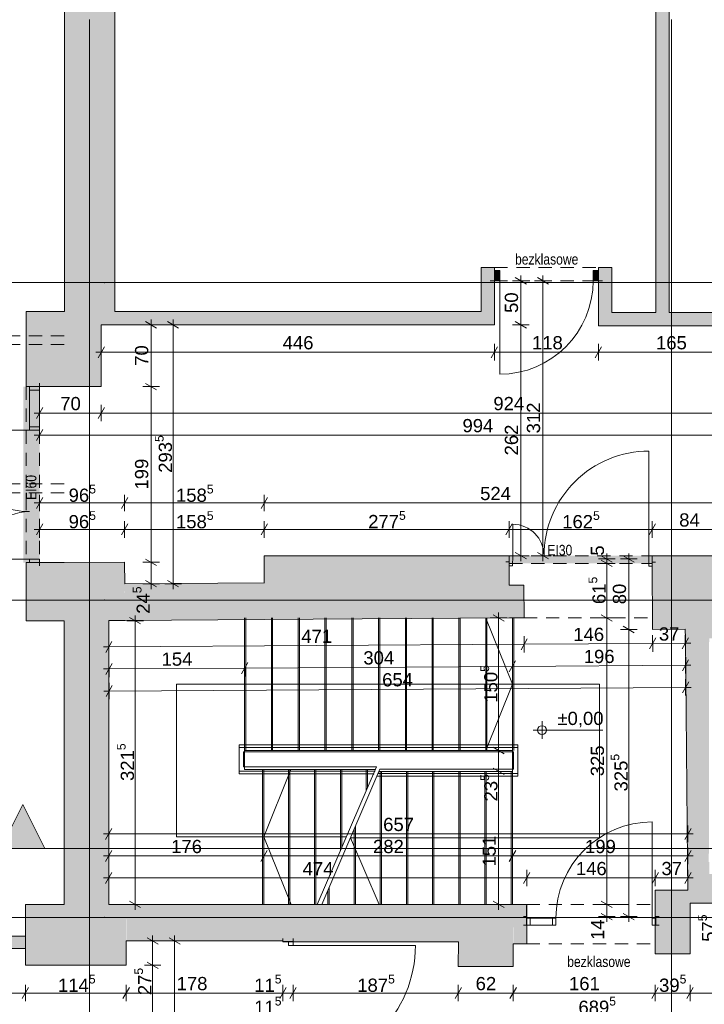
# Paper-space layout 'A-03 INWENTARYZACJA - PIĘTRO 0' of a CAD drawing. Header units: millimetres. Extents: x 0 to 594, y 0 to 297.
# Tile 3 of 11: x 59 to 137, y 100 to 211. Entities that reach past the tile are written whole.
import ezdxf
from ezdxf.xclip import XClip

# ---------------------------------------------------------------- set-up
doc = ezdxf.new("R2010")
doc.units = ezdxf.units.MM
doc.header["$MEASUREMENT"] = 0
doc.header["$XCLIPFRAME"] = 0
for name, pattern in [('ACAD_ISO03W100', [300, 120, -180]), ('DASHDOTX2', [1000, 500, -250, 0, -250]), ('GESTRICHELT2', [93.75, 62.5, -31.25]), ('Przer. długie kreski', [2.5, 1.5, -1])]:
    doc.linetypes.add(name, pattern=pattern)
for name, color, linetype in [('A_linie przekroju', 7, 'Continuous'), ('A_podrys', 7, 'Continuous'), ('A_ppoż', 7, 'Continuous'), ('A_ściany', 7, 'Continuous'), ('Drzwi Archicad', 7, 'Continuous')]:
    doc.layers.add(name, color=color, linetype=linetype)
for name, color, linetype, lineweight in [('A_linie przekroju_Nr_pióra__1', 7, 'Continuous', 20), ('A_wymiary_Nr_pióra__1', 7, 'Continuous', 20), ('A_wymiary_Nr_pióra__2', 8, 'Continuous', 13), ('A_ściany_Nr_pióra__1', 7, 'Continuous', 20), ('Drzwi Archicad_Nr_pióra__1', 7, 'Continuous', 20)]:
    doc.layers.add(name, color=color, linetype=linetype, lineweight=lineweight)
for name, color, linetype, lineweight, true_color in [('A_osie_Nr_pióra__16', 7, 'Continuous', 5, 0x0f0f0f), ('A_pochwyt_Nr_pióra__161', 7, 'Continuous', 5, 0x949494), ('A_ppoż_Nr_pióra__8', 7, 'Continuous', 13, 0x4c4c4c), ('A_schody_Nr_pióra__10', 7, 'Continuous', 13, 0x4b4b4b), ('A_schody_Nr_pióra__4', 7, 'Continuous', 18, 0x4b4b4b), ('A_ściany_Nr_pióra__10', 7, 'Continuous', 13, 0x4b4b4b)]:
    doc.layers.add(name, color=color, linetype=linetype, lineweight=lineweight, true_color=true_color)
doc.styles.add('STYL_AUTOMATYCZNY_1', font='arial.ttf')
doc.styles.add('STYL_AUTOMATYCZNY_2', font='ARIALN.TTF')
doc.styles.add('STYL_AUTOMATYCZNY_4', font='arial.ttf')

# ---------------------------------------------------------------- blocks, each defined once
blk = doc.blocks.new('Rysunek_2_2', base_point=(-1576.43, -299.44))
at = {"layer": 'A_linie przekroju', "linetype": 'Continuous', "lineweight": 0, "true_color": 0x000000}
blk.add_hatch(color=18, dxfattribs=at).paths.add_polyline_path([(56.8, 117.47), (61.8, 117.47), (59.3, 122.47)])
at = {"layer": 'A_ppoż', "linetype": 'Continuous', "lineweight": 0, "true_color": 0x121212}
for points in [[(59.38, 149.89), (61.2, 149.89), (61.2, 169.85), (59.38, 169.85)], [(114.47, 150.67), (114.47, 149.79), (130.71, 149.79), (130.71, 150.67)]]:
    blk.add_hatch(color=250, dxfattribs=at).paths.add_polyline_path(points)
at = {"layer": 'A_ściany', "linetype": 'Continuous', "lineweight": 0, "true_color": 0x000000}
for points in [[(64.04, 238.59), (64.04, 178.35), (69.75, 178.35), (69.75, 234.54)], [(132.61, 178.25), (132.61, 226.17), (131.11, 226.17), (131.11, 178.25)], [(111.3, 183.35), (112.8, 181.85), (112.8, 183.35)], [(111.3, 183.35), (111.3, 178.35), (112.8, 176.85), (112.8, 181.85)], [(126.1, 178.25), (126.1, 183.35), (124.6, 181.85), (124.6, 176.75)], [(124.6, 181.85), (126.1, 183.35), (124.6, 183.35)], [(111.3, 178.35), (59.7, 178.35), (68.2, 176.85), (112.8, 176.85)], [(59.7, 178.35), (59.7, 169.85), (68.2, 169.85), (68.2, 176.85)], [(139.6, 178.25), (126.1, 178.25), (124.6, 176.75), (141.1, 176.75)], [(59.7, 143.29), (64, 143.29), (63.98, 149.89), (61.2, 149.89)], [(59.7, 143.29), (61.2, 149.89), (59.7, 149.89)], [(64, 143.29), (70.9, 143.33), (70.85, 149.93), (63.98, 149.89)], [(86.7, 143.43), (114.51, 143.61), (114.46, 150.67), (86.7, 150.65), (86.7, 147.55)], [(114.46, 150.67), (114.46, 149.97), (114.47, 150.67)], [(130.7, 149.95), (130.71, 150.65)], [(139.1, 150.65), (130.71, 150.65), (130.75, 142.29), (134.45, 142.32), (134.46, 141.3), (137.13, 141.3), (139.93, 141.3), (139.93, 144.35), (139.1, 144.35)], [(70.9, 143.33), (86.7, 143.43), (86.7, 147.58), (70.87, 147.48)], [(114.51, 143.61), (116.16, 143.62), (116.13, 147.32), (114.48, 147.31)], [(64, 143.29), (64, 111.13), (69.05, 104.23), (69.05, 143.32)], [(134.46, 141.3), (134.72, 115.92), (137.12, 115.92), (137.16, 141.3)], [(134.99, 105.53), (134.99, 111.27), (140.42, 111.27), (140.42, 114.57), (137.16, 114.57), (137.16, 115.92), (134.72, 115.92), (134.75, 112.75), (131.05, 112.75), (131.03, 105.53)], [(64, 111.13), (59.59, 111.13), (59.59, 104.23), (69.05, 104.23)], [(71.03, 111.13), (69.05, 111.13), (69.05, 104.23), (71.02, 104.23)], [(89.96, 111.13), (71.03, 111.13), (71.03, 106.98), (89.96, 106.98)], [(108.71, 111.12), (89.96, 111.13), (89.96, 106.88), (108.71, 106.87)], [(114.93, 111.12), (108.71, 111.12), (108.7, 104.07), (114.92, 104.07)], [(116.46, 111.12), (114.93, 111.12), (114.93, 106.67), (116.46, 106.67)], [(59.59, 107.54), (47.27, 107.54), (47.27, 106.14), (59.59, 106.14)], [(88.81, 106.98), (88.81, 106.88), (89.96, 106.88), (89.96, 106.98)]]:
    blk.add_hatch(color=18, dxfattribs=at).paths.add_polyline_path(points)
at = {"layer": 'Drzwi Archicad', "linetype": 'Continuous', "lineweight": 0, "true_color": 0xfdfdfd}
for points in [[(112.8, 181.85), (113.4, 181.85), (113.4, 183), (112.8, 183)], [(124.6, 183), (124, 183), (124, 181.85), (124.6, 181.85)]]:
    blk.add_hatch(color=7, dxfattribs=at).paths.add_polyline_path(points)
at = {"layer": 'A_linie przekroju_Nr_pióra__1', "color": 7, "linetype": 'ACAD_ISO03W100', "lineweight": 20}
blk.add_line((61.8, 117.47), (292.77, 117.47), dxfattribs=at)
at = {"layer": 'A_linie przekroju_Nr_pióra__1', "color": 7, "linetype": 'Continuous', "lineweight": 20, "flags": 128}
blk.add_lwpolyline([(56.8, 117.47), (61.8, 117.47), (59.3, 122.47)], close=True, dxfattribs=at)
at = {"layer": 'A_osie_Nr_pióra__16', "color": 250, "linetype": 'DASHDOTX2', "lineweight": 5, "true_color": 0x0f0f0f}
for p, q in [((66.87, 211.46), (66.87, 47.23)), ((132.87, 211.46), (132.87, 47.23)), ((68.57, 181.64), (48.32, 181.64)), ((292.77, 181.64), (68.57, 181.64)), ((68.57, 181.64), (68.57, 181.64)), ((68.57, 145.64), (48.32, 145.64)), ((292.77, 145.64), (68.57, 145.64)), ((68.57, 145.64), (68.57, 145.64)), ((68.57, 109.64), (48.32, 109.64)), ((292.77, 109.64), (68.57, 109.64)), ((68.57, 109.64), (68.57, 109.64))]:
    blk.add_line(p, q, dxfattribs=at)
for p in [(68.57, 181.64), (68.57, 145.64), (68.57, 109.64)]:
    blk.add_point(p, dxfattribs=at)
at = {"layer": 'A_pochwyt_Nr_pióra__161', "color": 252, "linetype": 'Continuous', "lineweight": 5, "true_color": 0x949494}
for p, q in [((83.85, 129.23), (115.45, 129.23)), ((83.85, 129.23), (83.85, 125.92)), ((83.85, 128.93), (115.45, 128.93)), ((84.35, 128.43), (84.35, 126.72)), ((84.35, 128.43), (114.95, 128.43)), ((114.95, 126.45), (114.95, 128.43)), ((115.45, 125.65), (115.45, 129.23)), ((83.85, 126.22), (99.22, 126.22)), ((84.35, 126.72), (99.43, 126.72)), ((99.82, 126.45), (114.95, 126.45)), ((83.85, 125.92), (99.09, 125.92)), ((99.47, 125.65), (115.45, 125.65)), ((99.6, 125.95), (115.45, 125.95))]:
    blk.add_line(p, q, dxfattribs=at)
for p in [(99.22, 126.22), (99.09, 125.92)]:
    blk.add_point(p, dxfattribs=at)
at = {"layer": 'A_schody_Nr_pióra__10', "color": 251, "linetype": 'GESTRICHELT2', "lineweight": 13, "true_color": 0x4b4b4b}
for p, q in [((84.6, 143.61), (84.6, 128.58)), ((87.64, 143.61), (87.64, 128.58)), ((90.68, 143.61), (90.68, 128.58)), ((93.72, 143.61), (93.72, 128.58)), ((96.76, 143.61), (96.76, 128.58)), ((99.8, 143.61), (99.8, 128.58)), ((102.84, 143.61), (102.84, 128.58)), ((105.87, 143.61), (105.87, 128.58)), ((108.91, 143.61), (108.91, 128.58)), ((111.95, 143.61), (111.95, 128.58)), ((114.99, 143.61), (114.99, 128.58)), ((86.5, 111.12), (86.5, 126.42)), ((89.44, 111.12), (89.44, 126.42)), ((92.39, 111.12), (92.39, 126.42)), ((95.33, 117.2), (95.33, 126.42)), ((98.27, 124.03), (98.27, 126.42)), ((99.85, 111.12), (99.85, 126.2)), ((102.82, 111.12), (102.82, 126.2)), ((105.79, 111.12), (105.79, 126.2)), ((108.76, 111.12), (108.76, 126.2)), ((111.73, 111.12), (111.73, 126.2)), ((114.7, 111.12), (114.7, 126.2)), ((96.88, 111.12), (96.88, 119.63)), ((93.91, 111.12), (93.91, 112.73))]:
    blk.add_line(p, q, dxfattribs=at)
at = {"layer": 'A_schody_Nr_pióra__4', "color": 251, "linetype": 'Continuous', "lineweight": 18, "true_color": 0x4b4b4b}
for p, q in [((84.46, 143.61), (84.46, 126.42)), ((87.5, 143.61), (87.5, 128.58)), ((90.54, 143.61), (90.54, 128.58)), ((93.58, 143.61), (93.58, 128.58)), ((96.62, 143.61), (96.62, 128.58)), ((99.66, 143.61), (99.66, 128.58)), ((102.7, 143.61), (102.7, 128.58)), ((105.73, 143.61), (105.73, 128.58)), ((108.77, 143.61), (108.77, 128.58)), ((111.81, 143.61), (111.81, 128.58)), ((114.85, 136.09), (111.81, 143.59)), ((114.85, 143.61), (114.85, 126.2)), ((124.72, 136.09), (76.75, 136.09)), ((76.75, 118.77), (76.75, 136.09)), ((114.85, 136.09), (111.84, 128.58)), ((124.72, 118.66), (124.72, 136.09)), ((84.46, 128.58), (114.85, 128.58)), ((99.3, 126.42), (84.46, 126.42)), ((86.65, 111.12), (86.65, 126.42)), ((86.65, 118.77), (89.71, 126.42)), ((89.59, 126.42), (89.59, 111.12)), ((92.54, 126.42), (92.54, 111.12)), ((99.43, 126.72), (92.71, 111.12)), ((99.82, 126.45), (93.21, 111.12)), ((95.48, 126.42), (95.48, 117.55)), ((98.42, 126.42), (98.42, 124.38)), ((114.85, 126.2), (99.71, 126.2)), ((100, 126.2), (100, 111.12)), ((102.97, 126.2), (102.97, 111.12)), ((105.94, 126.2), (105.94, 111.12)), ((108.91, 126.2), (108.91, 111.12)), ((111.88, 126.2), (111.88, 111.12)), ((114.85, 126.2), (114.85, 111.12)), ((97.03, 119.98), (97.03, 111.12)), ((96.01, 118.77), (76.75, 118.77)), ((86.65, 118.77), (89.75, 111.12)), ((124.72, 118.66), (96.46, 118.66)), ((99.71, 111.12), (96.46, 118.66)), ((94.06, 113.08), (94.06, 111.12))]:
    blk.add_line(p, q, dxfattribs=at)
at = {"layer": 'A_wymiary_Nr_pióra__1', "color": 7, "linetype": 'Continuous', "lineweight": 20}
for p, q in [((116.42, 181.48), (115.17, 182.21)), ((118.92, 181.48), (117.67, 182.21)), ((74.48, 176.48), (73.23, 177.21)), ((76.98, 176.48), (75.73, 177.21)), ((115.17, 177.21), (116.42, 176.48)), ((68.56, 174.37), (67.84, 173.12)), ((113.16, 174.37), (112.44, 173.12)), ((124.96, 174.37), (124.24, 173.12)), ((73.23, 170.21), (74.48, 169.48)), ((61.56, 167.47), (60.84, 166.22)), ((68.56, 167.47), (67.84, 166.22)), ((61.56, 164.97), (60.84, 163.72)), ((61.56, 157.27), (60.84, 156.02)), ((71.22, 157.27), (70.49, 156.02)), ((87.06, 157.27), (86.34, 156.02)), ((61.56, 154.27), (60.84, 153.02)), ((71.22, 154.27), (70.49, 153.02)), ((87.06, 154.27), (86.34, 153.02)), ((114.82, 154.27), (114.1, 153.02)), ((131.07, 154.27), (130.34, 153.02)), ((115.17, 151.02), (116.42, 150.3)), ((117.67, 151.02), (118.92, 150.3)), ((73.23, 150.29), (74.48, 149.57)), ((124.92, 150.67), (126.17, 149.95)), ((126.17, 149.43), (124.92, 150.15)), ((128.67, 149.95), (127.42, 150.67)), ((73.23, 147.84), (74.48, 147.12)), ((75.73, 147.84), (76.98, 147.12)), ((72.67, 142.93), (71.42, 143.65)), ((113.89, 143.26), (112.64, 143.98)), ((124.92, 143.98), (126.17, 143.26)), ((127.42, 142.66), (128.67, 141.93)), ((69.42, 140.95), (68.71, 139.69)), ((116.53, 141.25), (115.82, 139.99)), ((131.12, 141.34), (130.4, 140.09)), ((134.1, 140.11), (134.81, 141.37)), ((84.82, 138.55), (84.1, 137.29)), ((115.2, 138.74), (114.49, 137.49)), ((134.12, 137.61), (134.83, 138.87)), ((69.44, 138.45), (68.72, 137.19)), ((134.13, 135.11), (134.85, 136.37)), ((69.45, 135.95), (68.74, 134.69)), ((112.64, 128.94), (113.89, 128.21)), ((112.64, 126.56), (113.89, 125.84)), ((69.41, 119.75), (68.69, 118.5)), ((134.39, 118.5), (135.11, 119.75)), ((69.41, 117.25), (68.69, 116)), ((87.01, 117.25), (86.29, 116)), ((115.21, 117.25), (114.49, 116)), ((134.39, 116), (135.11, 117.25)), ((69.41, 114.75), (68.69, 113.5)), ((116.82, 114.75), (116.1, 113.5)), ((131.41, 114.75), (130.69, 113.5)), ((134.39, 113.5), (135.11, 114.75)), ((71.42, 111.49), (72.67, 110.77)), ((112.64, 111.48), (113.89, 110.76)), ((124.92, 111.48), (126.17, 110.76)), ((124.92, 110.11), (126.17, 109.38)), ((127.42, 110.11), (128.67, 109.38)), ((74.65, 106.62), (73.4, 107.34)), ((77.15, 106.62), (75.9, 107.34)), ((73.4, 104.59), (74.65, 103.87)), ((59.95, 101.7), (59.22, 100.45)), ((71.39, 101.7), (70.66, 100.45)), ((89.17, 101.7), (88.45, 100.45)), ((90.32, 101.7), (89.6, 100.45)), ((109.07, 101.7), (108.34, 100.45)), ((115.29, 101.7), (114.56, 100.45)), ((131.39, 101.7), (130.67, 100.45)), ((135.35, 101.7), (134.63, 100.45))]:
    blk.add_line(p, q, dxfattribs=at)
at = {"layer": 'A_wymiary_Nr_pióra__2', "color": 8, "linetype": 'Continuous', "lineweight": 13}
for p, q in [((115.8, 181.85), (115.8, 182.46)), ((118.3, 181.85), (118.3, 182.46)), ((116.73, 181.85), (114.86, 181.85)), ((115.8, 176.85), (115.8, 181.85)), ((119.23, 181.85), (117.36, 181.85)), ((118.3, 150.66), (118.3, 181.85)), ((74.79, 176.85), (72.92, 176.85)), ((73.85, 176.85), (73.85, 177.46)), ((73.85, 169.85), (73.85, 176.85)), ((77.29, 176.85), (75.42, 176.85)), ((76.35, 176.85), (76.35, 177.46)), ((76.35, 147.48), (76.35, 176.85)), ((116.73, 176.85), (114.86, 176.85)), ((115.8, 150.66), (115.8, 176.85)), ((68.2, 172.81), (68.2, 174.68)), ((112.8, 172.81), (112.8, 174.68)), ((124.6, 172.81), (124.6, 174.68)), ((67.59, 173.75), (68.2, 173.75)), ((68.2, 173.75), (112.8, 173.75)), ((112.8, 173.75), (124.6, 173.75)), ((124.6, 173.75), (141.1, 173.75)), ((74.79, 169.85), (72.92, 169.85)), ((73.85, 149.93), (73.85, 169.85)), ((61.2, 165.91), (61.2, 167.78)), ((68.2, 165.91), (68.2, 167.78)), ((60.59, 166.85), (61.2, 166.85)), ((61.2, 166.85), (68.2, 166.85)), ((68.2, 166.85), (160.6, 166.85)), ((61.2, 163.41), (61.2, 165.28)), ((60.59, 164.35), (61.2, 164.35)), ((61.2, 164.35), (160.6, 164.35)), ((61.2, 155.71), (61.2, 157.58)), ((70.85, 155.71), (70.85, 157.58)), ((86.7, 155.71), (86.7, 157.58)), ((60.59, 156.65), (61.2, 156.65)), ((61.2, 156.65), (70.85, 156.65)), ((70.85, 156.65), (86.7, 156.65)), ((86.7, 156.65), (139.1, 156.65)), ((61.2, 152.71), (61.2, 154.58)), ((70.85, 152.71), (70.85, 154.58)), ((86.7, 152.71), (86.7, 154.58)), ((114.46, 152.71), (114.46, 154.58)), ((130.71, 152.71), (130.71, 154.58)), ((60.59, 153.65), (61.2, 153.65)), ((61.2, 153.65), (70.85, 153.65)), ((70.85, 153.65), (86.7, 153.65)), ((86.7, 153.65), (114.46, 153.65)), ((114.46, 153.65), (130.71, 153.65)), ((130.71, 153.65), (139.1, 153.65)), ((125.55, 150.31), (125.55, 150.92)), ((128.05, 150.31), (128.05, 150.92)), ((74.79, 149.93), (72.92, 149.93)), ((73.85, 147.48), (73.85, 149.93)), ((116.73, 150.66), (114.86, 150.66)), ((115.8, 150.05), (115.8, 150.66)), ((119.23, 150.66), (117.36, 150.66)), ((118.3, 150.05), (118.3, 150.66)), ((126.48, 150.31), (124.61, 150.31)), ((126.48, 149.79), (124.61, 149.79)), ((125.55, 149.79), (125.55, 150.31)), ((125.55, 143.62), (125.55, 149.79)), ((128.98, 150.31), (127.11, 150.31)), ((128.05, 142.29), (128.05, 150.31)), ((74.79, 147.48), (72.92, 147.48)), ((73.85, 146.87), (73.85, 147.48)), ((77.29, 147.48), (75.42, 147.48)), ((76.35, 146.87), (76.35, 147.48)), ((113.27, 143.62), (113.27, 144.23)), ((72.98, 143.29), (71.11, 143.29)), ((72.05, 143.29), (72.05, 143.9)), ((72.05, 111.13), (72.05, 143.29)), ((114.21, 143.62), (112.33, 143.62)), ((113.27, 128.58), (113.27, 143.62)), ((126.48, 143.62), (124.61, 143.62)), ((125.55, 111.12), (125.55, 143.62)), ((128.98, 142.29), (127.11, 142.29)), ((128.05, 109.75), (128.05, 142.29)), ((69.07, 139.38), (69.06, 141.26)), ((116.18, 139.68), (116.17, 141.56)), ((116.17, 140.62), (130.76, 140.71)), ((130.77, 139.78), (130.75, 141.65)), ((130.76, 140.71), (134.46, 140.74)), ((134.46, 139.8), (134.45, 141.68)), ((134.46, 140.74), (135.07, 140.74)), ((68.45, 140.32), (69.07, 140.32)), ((69.07, 140.32), (116.17, 140.62)), ((69.09, 136.88), (69.08, 138.76)), ((84.47, 136.98), (84.45, 138.86)), ((114.85, 137.18), (114.84, 139.05)), ((134.48, 137.3), (134.47, 139.18)), ((68.47, 137.82), (69.08, 137.82)), ((69.08, 137.82), (84.46, 137.92)), ((84.46, 137.92), (114.85, 138.11)), ((114.85, 138.11), (134.47, 138.24)), ((134.47, 138.24), (135.08, 138.24)), ((69.1, 134.38), (69.09, 136.26)), ((134.49, 134.8), (134.48, 136.68)), ((68.49, 135.32), (69.1, 135.32)), ((69.1, 135.32), (134.49, 135.74)), ((134.49, 135.74), (135.1, 135.74)), ((118.2, 129.89), (118.2, 131.89)), ((117.2, 130.89), (125.08, 130.89)), ((114.21, 128.58), (112.33, 128.58)), ((113.27, 126.2), (113.27, 128.58)), ((114.21, 126.2), (112.33, 126.2)), ((113.27, 111.12), (113.27, 126.2)), ((69.05, 118.18), (69.05, 120.06)), ((134.75, 118.18), (134.75, 120.06)), ((68.44, 119.12), (69.05, 119.12)), ((69.05, 119.12), (134.75, 119.12)), ((134.75, 119.12), (135.36, 119.12)), ((69.05, 115.68), (69.05, 117.56)), ((86.65, 115.68), (86.65, 117.56)), ((114.85, 115.68), (114.85, 117.56)), ((134.75, 115.68), (134.75, 117.56)), ((68.44, 116.62), (69.05, 116.62)), ((69.05, 116.62), (86.65, 116.62)), ((86.65, 116.62), (114.85, 116.62)), ((114.85, 116.62), (134.75, 116.62)), ((134.75, 116.62), (135.36, 116.62)), ((69.05, 113.18), (69.05, 115.06)), ((116.46, 113.18), (116.46, 115.06)), ((131.05, 113.18), (131.05, 115.06)), ((134.75, 113.18), (134.75, 115.06)), ((68.44, 114.12), (69.05, 114.12)), ((69.05, 114.12), (116.46, 114.12)), ((116.46, 114.12), (131.05, 114.12)), ((131.05, 114.12), (134.75, 114.12)), ((134.75, 114.12), (135.36, 114.12)), ((72.98, 111.13), (71.11, 111.13)), ((72.05, 110.52), (72.05, 111.13)), ((114.21, 111.12), (112.33, 111.12)), ((113.27, 110.51), (113.27, 111.12)), ((126.48, 111.12), (124.61, 111.12)), ((125.55, 109.75), (125.55, 111.12)), ((126.48, 109.75), (124.61, 109.75)), ((125.55, 109.13), (125.55, 109.75)), ((128.98, 109.75), (127.11, 109.75)), ((128.05, 109.13), (128.05, 109.75)), ((74.02, 106.98), (74.02, 107.59)), ((76.52, 106.98), (76.52, 107.59)), ((74.96, 106.98), (73.09, 106.98)), ((74.02, 104.23), (74.02, 106.98)), ((77.46, 106.98), (75.59, 106.98)), ((76.52, 84.83), (76.52, 106.98)), ((74.96, 104.23), (73.09, 104.23)), ((74.02, 84.83), (74.02, 104.23)), ((59.59, 100.14), (59.59, 102.01)), ((71.02, 100.14), (71.02, 102.01)), ((88.81, 100.14), (88.81, 102.01)), ((89.96, 100.14), (89.96, 102.01)), ((108.7, 100.14), (108.7, 102.01)), ((114.92, 100.14), (114.92, 102.01)), ((131.03, 100.14), (131.03, 102.01)), ((134.99, 100.14), (134.99, 102.01)), ((46.27, 101.07), (59.59, 101.07)), ((59.59, 101.07), (71.02, 101.07)), ((71.02, 101.07), (88.81, 101.07)), ((88.81, 101.07), (89.96, 101.07)), ((89.96, 101.07), (108.7, 101.07)), ((108.7, 101.07), (114.92, 101.07)), ((114.92, 101.07), (131.03, 101.07)), ((131.03, 101.07), (134.99, 101.07)), ((134.99, 101.07), (142.39, 101.07))]:
    blk.add_line(p, q, dxfattribs=at)
blk.add_circle((118.2, 130.89), 0.5, dxfattribs=at)
at = {"layer": 'A_ściany_Nr_pióra__1', "color": 7, "linetype": 'Continuous', "lineweight": 20}
for p, q in [((112.8, 183.35), (112.43, 183.35)), ((112.8, 183), (112.8, 183.35)), ((124.6, 183.35), (124.97, 183.35)), ((124.6, 183), (124.6, 183.35)), ((112.8, 181.85), (112.8, 183)), ((124.6, 181.85), (124.6, 183)), ((112.8, 181.85), (112.33, 181.85)), ((124.6, 181.85), (125.07, 181.85)), ((59.7, 169.85), (59.7, 170.22)), ((60.05, 169.85), (59.7, 169.85)), ((61.2, 169.85), (60.05, 169.85)), ((61.2, 169.85), (61.2, 170.22)), ((59.7, 149.89), (59.7, 149.52)), ((60.05, 149.89), (59.7, 149.89)), ((61.2, 149.89), (60.05, 149.89)), ((61.2, 149.89), (61.2, 149.52)), ((114.47, 150.67), (114.1, 150.67)), ((114.47, 149.97), (114.1, 149.97)), ((114.47, 150.67), (114.47, 149.97)), ((130.71, 150.65), (130.7, 149.95)), ((130.7, 149.95), (131.07, 149.94)), ((130.71, 150.65), (131.08, 150.64)), ((116.45, 109.75), (116.45, 111)), ((116.45, 109.75), (116.08, 109.75)), ((116.45, 109.55), (116.45, 109.75)), ((116.45, 108.75), (116.45, 109.55)), ((131.1, 109.75), (131.47, 109.75)), ((131.1, 109.55), (131.1, 109.75)), ((131.1, 108.75), (131.1, 109.55)), ((116.45, 108.75), (116.08, 108.75)), ((131.1, 108.75), (131.47, 108.75)), ((88.81, 106.88), (88.81, 107.25)), ((89.96, 106.88), (89.96, 107.25)), ((89.46, 106.88), (88.81, 106.88)), ((89.96, 106.88), (89.46, 106.88))]:
    blk.add_line(p, q, dxfattribs=at)
at = {"layer": 'A_ściany_Nr_pióra__1', "color": 7, "linetype": 'Continuous', "lineweight": 20, "flags": 128}
for points in [[(64.04, 238.59), (64.04, 178.35)], [(69.75, 178.35), (69.75, 234.54)], [(131.11, 226.17), (131.11, 178.25)], [(132.61, 178.25), (132.61, 226.17)], [(112.8, 183.35), (111.3, 183.35)], [(111.3, 183.35), (111.3, 178.35)], [(126.1, 183.35), (124.6, 183.35)], [(126.1, 178.25), (126.1, 183.35)], [(112.8, 176.85), (112.8, 181.85)], [(124.6, 181.85), (124.6, 176.75)], [(64.04, 178.35), (59.7, 178.35)], [(59.7, 178.35), (59.7, 169.85)], [(111.3, 178.35), (69.75, 178.35)], [(131.11, 178.25), (126.1, 178.25)], [(139.6, 178.25), (132.61, 178.25)], [(68.2, 176.85), (112.8, 176.85)], [(68.2, 169.85), (68.2, 176.85)], [(124.6, 176.75), (141.1, 176.75)], [(61.2, 169.85), (68.2, 169.85)], [(59.7, 149.89), (59.7, 143.29)], [(63.98, 149.89), (61.2, 149.89)], [(70.85, 149.93), (63.98, 149.89)], [(70.87, 147.48), (70.85, 149.93)], [(114.46, 150.67), (86.7, 150.65)], [(86.7, 150.65), (86.7, 147.55)], [(114.48, 147.31), (114.46, 149.97)], [(139.1, 150.65), (130.71, 150.65)], [(130.71, 149.95), (130.75, 142.29)], [(86.7, 147.58), (70.87, 147.48)], [(86.7, 147.55), (86.7, 147.58)], [(116.13, 147.32), (114.48, 147.31)], [(116.16, 143.62), (116.13, 147.32)], [(59.7, 143.29), (64, 143.29)], [(64, 143.29), (64, 111.13)], [(69.05, 143.32), (70.9, 143.33)], [(69.05, 111.13), (69.05, 143.32)], [(70.9, 143.33), (86.7, 143.43)], [(86.7, 143.43), (114.51, 143.61)], [(114.51, 143.61), (116.16, 143.62)], [(130.75, 142.29), (134.45, 142.32)], [(134.45, 142.32), (130.75, 142.29)], [(130.75, 142.29), (134.45, 142.32)], [(134.45, 142.32), (134.46, 141.3)], [(134.46, 141.3), (134.72, 115.92)], [(134.72, 115.92), (134.75, 112.75)], [(131.05, 112.75), (131.03, 105.53)], [(134.75, 112.75), (131.05, 112.75)], [(64, 111.13), (59.59, 111.13)], [(59.59, 111.13), (59.59, 104.23)], [(71.03, 111.13), (69.05, 111.13)], [(89.96, 111.13), (71.03, 111.13)], [(108.71, 111.12), (89.96, 111.13)], [(114.93, 111.12), (108.71, 111.12)], [(116.46, 111.12), (114.93, 111.12)], [(116.46, 106.67), (116.46, 111.12)], [(134.99, 105.53), (134.99, 111.27)], [(134.99, 111.27), (140.42, 111.27)], [(59.59, 107.54), (47.27, 107.54)], [(59.59, 106.14), (59.59, 107.54)], [(47.27, 106.14), (59.59, 106.14)], [(71.02, 104.23), (71.03, 106.98)], [(71.03, 106.98), (88.81, 106.98)], [(88.81, 106.98), (88.81, 106.88)], [(89.96, 106.98), (89.96, 106.88)], [(89.96, 106.88), (89.96, 106.98)], [(89.96, 106.88), (108.71, 106.87)], [(108.71, 106.87), (108.7, 104.07)], [(114.92, 104.07), (114.93, 106.67)], [(114.93, 106.67), (116.46, 106.67)], [(131.03, 105.53), (134.99, 105.53)], [(59.59, 104.23), (69.05, 104.23)], [(69.05, 104.23), (71.02, 104.23)], [(108.7, 104.07), (114.92, 104.07)]]:
    blk.add_lwpolyline(points, dxfattribs=at)
at = {"layer": 'A_ściany_Nr_pióra__10', "color": 251, "linetype": 'Przer. długie kreski', "lineweight": 13, "true_color": 0x4b4b4b}
for p, q in [((112.8, 183.35), (124.6, 183.35)), ((112.8, 181.85), (124.6, 181.85)), ((64, 175.61), (55.04, 175.61)), ((64, 174.61), (56.04, 174.61)), ((59.7, 169.85), (59.7, 149.89)), ((61.2, 169.85), (61.2, 149.89)), ((64, 158.81), (56.04, 158.81)), ((64, 157.81), (55.04, 157.81)), ((114.47, 150.65), (130.71, 150.65)), ((114.47, 149.79), (130.71, 149.79)), ((116.16, 143.62), (130.74, 143.62)), ((116.46, 111.12), (131.06, 111.12)), ((116.46, 106.67), (131.06, 106.67))]:
    blk.add_line(p, q, dxfattribs=at)
at = {"layer": 'Drzwi Archicad_Nr_pióra__1', "color": 7, "linetype": 'Continuous', "lineweight": 20}
for p, q in [((112.8, 183.35), (112.43, 183.35)), ((112.8, 183.35), (112.43, 183.35)), ((112.8, 183), (112.8, 183.35)), ((112.8, 183), (112.8, 183.35)), ((124.6, 183), (124.6, 183.35)), ((124.6, 183), (124.6, 183.35)), ((124.6, 183.35), (124.97, 183.35)), ((124.6, 183.35), (124.97, 183.35)), ((113.4, 183), (112.8, 183)), ((112.8, 183), (112.8, 181.85)), ((112.8, 181.85), (112.8, 183)), ((112.8, 181.85), (112.8, 183)), ((113.4, 181.85), (113.4, 183)), ((124.6, 183), (124, 183)), ((124, 183), (124, 181.85)), ((124.6, 181.85), (124.6, 183)), ((124.6, 181.85), (124.6, 183)), ((124.6, 181.85), (124.6, 183)), ((112.8, 181.85), (112.33, 181.85)), ((112.8, 181.85), (112.33, 181.85)), ((112.8, 181.85), (113.4, 181.85)), ((113.4, 181.85), (113.4, 171.25)), ((124, 181.85), (124.6, 181.85)), ((124.6, 181.85), (125.07, 181.85)), ((124.6, 181.85), (125.07, 181.85)), ((59.7, 169.85), (59.7, 170.22)), ((59.7, 169.85), (59.7, 170.22)), ((60.05, 169.85), (59.7, 169.85)), ((60.05, 169.85), (59.7, 169.85)), ((60.05, 169.45), (60.05, 169.85)), ((60.05, 169.85), (61.2, 169.85)), ((61.2, 169.85), (60.05, 169.85)), ((61.2, 169.85), (60.05, 169.85)), ((61.2, 169.85), (61.2, 170.22)), ((61.2, 169.85), (61.2, 170.22)), ((61.2, 169.85), (61.2, 169.45)), ((61.2, 169.45), (60.05, 169.45)), ((60.05, 164.89), (60.05, 165.29)), ((60.05, 165.29), (61.2, 165.29)), ((61.2, 165.29), (61.2, 164.89)), ((60.05, 164.89), (50.83, 164.89)), ((61.2, 164.89), (60.05, 164.89)), ((130.31, 150.65), (130.32, 162.53)), ((114.87, 150.67), (114.87, 154.23)), ((60.05, 150.29), (54.67, 150.29)), ((60.05, 149.89), (59.7, 149.89)), ((60.05, 149.89), (59.7, 149.89)), ((59.7, 149.89), (59.7, 149.52)), ((59.7, 149.89), (59.7, 149.52)), ((60.05, 149.89), (60.05, 150.29)), ((60.05, 150.29), (61.2, 150.29)), ((61.2, 149.89), (60.05, 149.89)), ((61.2, 149.89), (60.05, 149.89)), ((61.2, 149.89), (60.05, 149.89)), ((61.2, 150.29), (61.2, 149.89)), ((61.2, 149.89), (61.2, 149.52)), ((61.2, 149.89), (61.2, 149.52)), ((114.47, 150.67), (114.1, 150.67)), ((114.47, 150.67), (114.1, 150.67)), ((114.47, 149.97), (114.1, 149.97)), ((114.47, 149.97), (114.1, 149.97)), ((114.47, 150.67), (114.46, 149.52)), ((114.87, 150.67), (114.47, 150.67)), ((114.47, 150.67), (114.47, 149.97)), ((114.47, 150.67), (114.47, 149.97)), ((114.86, 149.52), (114.87, 150.67)), ((130.31, 150.65), (130.3, 149.5)), ((130.71, 150.65), (130.31, 150.65)), ((130.7, 149.5), (130.71, 150.65)), ((130.71, 150.65), (130.7, 149.95)), ((130.71, 150.65), (130.7, 149.95)), ((130.7, 149.95), (131.07, 149.94)), ((130.7, 149.95), (131.07, 149.94)), ((130.71, 150.65), (131.08, 150.64)), ((130.71, 150.65), (131.08, 150.64)), ((114.46, 149.52), (114.86, 149.52)), ((130.3, 149.5), (130.7, 149.5)), ((130.7, 109.55), (130.7, 120.48)), ((116.45, 109.75), (116.08, 109.75)), ((116.45, 109.75), (116.08, 109.75)), ((116.45, 109.55), (116.45, 109.75)), ((116.45, 109.55), (116.45, 109.75)), ((116.85, 109.55), (116.45, 109.55)), ((116.45, 109.55), (116.45, 108.75)), ((116.45, 108.75), (116.45, 109.55)), ((116.45, 108.75), (116.45, 109.55)), ((116.85, 108.75), (116.85, 109.55)), ((119.37, 109.55), (116.85, 109.55)), ((116.85, 109.55), (116.85, 108.75)), ((119.77, 109.55), (119.37, 109.55)), ((119.37, 109.55), (119.37, 108.75)), ((119.37, 108.75), (119.37, 109.55)), ((119.77, 108.75), (119.77, 109.55)), ((131.1, 109.55), (130.7, 109.55)), ((130.7, 109.55), (130.7, 108.75)), ((131.1, 109.55), (131.1, 109.75)), ((131.1, 109.55), (131.1, 109.75)), ((131.1, 109.75), (131.47, 109.75)), ((131.1, 109.75), (131.47, 109.75)), ((131.1, 108.75), (131.1, 109.55)), ((131.1, 108.75), (131.1, 109.55)), ((131.1, 108.75), (131.1, 109.55)), ((116.45, 108.75), (116.08, 108.75)), ((116.45, 108.75), (116.08, 108.75)), ((116.45, 108.75), (116.85, 108.75)), ((116.85, 108.75), (119.37, 108.75)), ((119.37, 108.75), (119.77, 108.75)), ((130.7, 108.75), (131.1, 108.75)), ((131.1, 108.75), (131.47, 108.75)), ((131.1, 108.75), (131.47, 108.75)), ((88.81, 106.88), (88.81, 107.25)), ((88.81, 106.88), (88.81, 107.25)), ((89.96, 106.88), (89.96, 107.25)), ((89.96, 106.88), (89.96, 107.25)), ((89.46, 106.88), (88.81, 106.88)), ((89.46, 106.88), (88.81, 106.88)), ((89.46, 106.48), (89.46, 106.88)), ((89.46, 106.88), (89.96, 106.88)), ((89.96, 106.88), (89.46, 106.88)), ((89.96, 106.88), (89.46, 106.88)), ((89.96, 106.48), (89.46, 106.48)), ((89.96, 106.88), (89.96, 106.48)), ((89.96, 106.48), (103.84, 106.48))]:
    blk.add_line(p, q, dxfattribs=at)
at = {"layer": 'Drzwi Archicad_Nr_pióra__1', "color": 7, "linetype": 'Continuous', "lineweight": 20, "flags": 128}
blk.add_lwpolyline([(61.2, 169.45), (61.2, 165.29), (60.05, 165.29), (60.05, 169.45)], close=True, dxfattribs=at)
at = {"layer": 'Drzwi Archicad_Nr_pióra__1', "color": 7, "linetype": 'Continuous', "lineweight": 20}
for centre, radius, start, end in [((113.4, 181.85), 10.6, 270, 0), ((60.05, 164.89), 9.22, 180, 270), ((130.31, 150.65), 11.88, 89.9126, 179.9126), ((60.05, 150.29), 5.38, 90, 180), ((114.87, 150.67), 3.56, 359.9126, 89.9126), ((130.7, 109.55), 10.93, 90, 180), ((89.96, 106.48), 13.88, 270, 0)]:
    blk.add_arc(centre, radius, start, end, dxfattribs=at)
at = {"layer": 'A_ppoż_Nr_pióra__8', "color": 251, "linetype": 'Continuous', "lineweight": 13, "true_color": 0x4c4c4c, "char_height": 1.2, "attachment_point": 5, "style": 'STYL_AUTOMATYCZNY_2'}
for s, insert in [('\\A1;{\\pqc;\\fArial Narrow|b0|i0|c238|p0;\\W1.000000;bezklasowe}', (118.73, 184.28)), ('\\A1;{\\pqc;\\fArial Narrow|b0|i0|c238|p0;\\W1.000000;EI30}', (120.22, 151.29)), ('\\A1;{\\pqc;\\fArial Narrow|b0|i0|c238|p0;\\W1.000000;bezklasowe}', (124.65, 104.62))]:
    blk.add_mtext(s, dxfattribs=dict(at, insert=insert))
at = {"layer": 'A_ppoż_Nr_pióra__8', "color": 251, "linetype": 'Continuous', "lineweight": 13, "true_color": 0x4c4c4c, "insert": (60.25, 158.41), "char_height": 1.2, "attachment_point": 5, "rotation": 90, "style": 'STYL_AUTOMATYCZNY_2'}
blk.add_mtext('\\A1;{\\pqc;\\fArial Narrow|b0|i0|c238|p0;\\W1.000000;EI60}', dxfattribs=at)
at = {"layer": 'A_wymiary_Nr_pióra__1', "color": 7, "linetype": 'Continuous', "lineweight": 20, "char_height": 1.5, "attachment_point": 7, "style": 'STYL_AUTOMATYCZNY_4'}
for s, insert, width, rotation in [('\\A1;{\\pql;\\fArial|b0|i0|c238|p0;\\W1.000000;50}', (115.5, 178.2), 2.2882, 90), ('\\A1;{\\pql;\\fArial|b0|i0|c238|p0;\\W1.000000;70}', (73.55, 172.2), 2.2882, 90), ('\\A1;{\\pql;\\fArial|b0|i0|c238|p0;\\W1.000000;312}', (118, 164.54), 3.4323, 90), ('\\A1;{\\pql;\\fArial|b0|i0|c238|p0;\\W1.000000;262}', (115.5, 162.04), 3.4323, 90), ('\\A1;{\\pql;\\fArial|b0|i0|c238|p0;\\W1.000000;199}', (73.55, 158.17), 3.4323, 90), ('\\A1;{\\pql;\\fArial|b0|i0|c238|p0;\\W1.000000;5}', (125.25, 150.67), 1.1441, 90), ('\\A1;{\\pql;\\fArial|b0|i0|c238|p0;\\W1.000000;80}', (127.75, 145.16), 2.2882, 90), ('\\A1;{\\pql;\\fArial|b0|i0|c238|p0;\\W1.000000;471}', (90.9, 140.76), 3.4323, 0.3645), ('\\A1;{\\pql;\\fArial|b0|i0|c238|p0;\\W1.000000;146}', (121.75, 140.96), 3.4323, 0.3645), ('\\A1;{\\pql;\\fArial|b0|i0|c238|p0;\\W1.000000;37}', (131.46, 141.02), 2.2882, 0.3645), ('\\A1;{\\pql;\\fArial|b0|i0|c238|p0;\\W1.000000;154}', (75.05, 138.16), 3.4323, 0.3645), ('\\A1;{\\pql;\\fArial|b0|i0|c238|p0;\\W1.000000;304}', (97.94, 138.31), 3.4323, 0.3645), ('\\A1;{\\pql;\\fArial|b0|i0|c238|p0;\\W1.000000;196}', (122.94, 138.46), 3.4323, 0.3645), ('\\A1;{\\pql;\\fArial|b0|i0|c238|p0;\\W1.000000;654}', (100.07, 135.82), 3.4323, 0.3645), ('\\A1;{\\pql;\\fArial|b0|i0|c238|p0;\\W1.000000;325}', (125.25, 125.66), 3.4323, 90), ('\\A1;{\\pql;\\fArial|b0|i0|c238|p0;\\W1.000000;151}', (112.97, 115.42), 3.4323, 90), ('\\A1;{\\pql;\\fArial|b0|i0|c238|p0;\\W1.000000;14}', (125.25, 107.1), 2.2882, 90)]:
    blk.add_mtext(s, dxfattribs=dict(at, insert=insert, width=width, rotation=rotation))
for s, insert, width in [('\\A1;{\\pql;\\fArial|b0|i0|c238|p0;\\W1.000000;446}', (88.78, 174.05), 3.4323), ('\\A1;{\\pql;\\fArial|b0|i0|c238|p0;\\W1.000000;118}', (117.06, 174.05), 3.2796), ('\\A1;{\\pql;\\fArial|b0|i0|c238|p0;\\W1.000000;165}', (131.13, 174.05), 3.4323), ('\\A1;{\\pql;\\fArial|b0|i0|c238|p0;\\W1.000000;70}', (63.55, 167.15), 2.2882), ('\\A1;{\\pql;\\fArial|b0|i0|c238|p0;\\W1.000000;924}', (112.68, 167.15), 3.4323), ('\\A1;{\\pql;\\fArial|b0|i0|c238|p0;\\W1.000000;994}', (109.18, 164.65), 3.4323), ('\\A1;{\\pql;\\fArial|b0|i0|c238|p0;\\W1.000000;524}', (111.18, 156.95), 3.4323), ('\\A1;{\\pql;\\fArial|b0|i0|c238|p0;\\W1.000000;84}', (133.76, 153.95), 2.2882), ('\\A1;{\\pql;\\fArial|b0|i0|c238|p0;\\W1.000000;±0,00}', (119.95, 131.19), 5.1328), ('\\A1;{\\pql;\\fArial|b0|i0|c238|p0;\\W1.000000;657}', (100.18, 119.42), 3.4323), ('\\A1;{\\pql;\\fArial|b0|i0|c238|p0;\\W1.000000;176}', (76.13, 116.92), 3.4323), ('\\A1;{\\pql;\\fArial|b0|i0|c238|p0;\\W1.000000;282}', (99.03, 116.92), 3.4323), ('\\A1;{\\pql;\\fArial|b0|i0|c238|p0;\\W1.000000;199}', (123.08, 116.92), 3.4323), ('\\A1;{\\pql;\\fArial|b0|i0|c238|p0;\\W1.000000;474}', (91.04, 114.42), 3.4323), ('\\A1;{\\pql;\\fArial|b0|i0|c238|p0;\\W1.000000;146}', (122.04, 114.42), 3.4323), ('\\A1;{\\pql;\\fArial|b0|i0|c238|p0;\\W1.000000;37}', (131.75, 114.42), 2.2882), ('\\A1;{\\pql;\\fArial|b0|i0|c238|p0;\\W1.000000;178}', (76.75, 101.37), 3.4323), ('\\A1;{\\pql;\\fArial|b0|i0|c238|p0;\\W1.000000;62}', (110.67, 101.37), 2.2882), ('\\A1;{\\pql;\\fArial|b0|i0|c238|p0;\\W1.000000;161}', (121.26, 101.37), 3.4323)]:
    blk.add_mtext(s, dxfattribs=dict(at, insert=insert, width=width))
at = {"layer": 'A_wymiary_Nr_pióra__1', "color": 7, "linetype": 'Continuous', "lineweight": 20, "char_height": 1.5, "attachment_point": 7, "rotation": 90, "style": 'STYL_AUTOMATYCZNY_1'}
for s, insert in [('\\A1;{\\pql;\\fArial|b0|i0|c238|p0;\\W1.000000;293\\fArial|b0|i0|c238|p0;\\W1.000000;\\A1{\\H.66x;\\S5^  ;}}', (76.66, 160.07)), ('\\A1;{\\pql;\\fArial|b0|i0|c238|p0;\\W1.000000;61\\fArial|b0|i0|c238|p0;\\W1.000000;\\A1{\\H.66x;\\S5^  ;}}', (125.85, 145.18)), ('\\A1;{\\pql;\\fArial|b0|i0|c238|p0;\\W1.000000;24\\fArial|b0|i0|c238|p0;\\W1.000000;\\A1{\\H.66x;\\S5^  ;}}', (74.15, 144.08)), ('\\A1;{\\pql;\\fArial|b0|i0|c238|p0;\\W1.000000;150\\fArial|b0|i0|c238|p0;\\W1.000000;\\A1{\\H.66x;\\S5^  ;}}', (113.58, 134)), ('\\A1;{\\pql;\\fArial|b0|i0|c238|p0;\\W1.000000;321\\fArial|b0|i0|c238|p0;\\W1.000000;\\A1{\\H.66x;\\S5^  ;}}', (72.35, 125.12)), ('\\A1;{\\pql;\\fArial|b0|i0|c238|p0;\\W1.000000;325\\fArial|b0|i0|c238|p0;\\W1.000000;\\A1{\\H.66x;\\S5^  ;}}', (128.35, 123.93)), ('\\A1;{\\pql;\\fArial|b0|i0|c238|p0;\\W1.000000;23\\fArial|b0|i0|c238|p0;\\W1.000000;\\A1{\\H.66x;\\S5^  ;}}', (113.58, 122.8)), ('\\A1;{\\pql;\\fArial|b0|i0|c238|p0;\\W1.000000;57\\fArial|b0|i0|c238|p0;\\W1.000000;\\A1{\\H.66x;\\S5^  ;}}', (138.29, 106.88)), ('\\A1;{\\pql;\\fArial|b0|i0|c238|p0;\\W1.000000;27\\fArial|b0|i0|c238|p0;\\W1.000000;\\A1{\\H.66x;\\S5^  ;}}', (74.32, 100.83)), ('\\A1;{\\pql;\\fArial|b0|i0|c238|p0;\\W1.000000;264\\fArial|b0|i0|c238|p0;\\W1.000000;\\A1{\\H.66x;\\S5^  ;}}', (140.79, 95.96)), ('\\A1;{\\pql;\\fArial|b0|i0|c238|p0;\\W1.000000;221\\fArial|b0|i0|c238|p0;\\W1.000000;\\A1{\\H.66x;\\S5^  ;}}', (76.82, 93.81))]:
    blk.add_mtext(s, dxfattribs=dict(at, insert=insert))
at = {"layer": 'A_wymiary_Nr_pióra__1', "color": 7, "linetype": 'Continuous', "lineweight": 20, "char_height": 1.5, "attachment_point": 7, "style": 'STYL_AUTOMATYCZNY_1'}
for s, insert in [('\\A1;{\\pql;\\fArial|b0|i0|c238|p0;\\W1.000000;96\\fArial|b0|i0|c238|p0;\\W1.000000;\\A1{\\H.66x;\\S5^  ;}}', (64.5, 156.34)), ('\\A1;{\\pql;\\fArial|b0|i0|c238|p0;\\W1.000000;158\\fArial|b0|i0|c238|p0;\\W1.000000;\\A1{\\H.66x;\\S5^  ;}}', (76.68, 156.34)), ('\\A1;{\\pql;\\fArial|b0|i0|c238|p0;\\W1.000000;96\\fArial|b0|i0|c238|p0;\\W1.000000;\\A1{\\H.66x;\\S5^  ;}}', (64.5, 153.34)), ('\\A1;{\\pql;\\fArial|b0|i0|c238|p0;\\W1.000000;158\\fArial|b0|i0|c238|p0;\\W1.000000;\\A1{\\H.66x;\\S5^  ;}}', (76.68, 153.34)), ('\\A1;{\\pql;\\fArial|b0|i0|c238|p0;\\W1.000000;277\\fArial|b0|i0|c238|p0;\\W1.000000;\\A1{\\H.66x;\\S5^  ;}}', (98.48, 153.35)), ('\\A1;{\\pql;\\fArial|b0|i0|c238|p0;\\W1.000000;162\\fArial|b0|i0|c238|p0;\\W1.000000;\\A1{\\H.66x;\\S5^  ;}}', (120.49, 153.34)), ('\\A1;{\\pql;\\fArial|b0|i0|c238|p0;\\W1.000000;114\\fArial|b0|i0|c238|p0;\\W1.000000;\\A1{\\H.66x;\\S5^  ;}}', (63.29, 100.77)), ('\\A1;{\\pql;\\fArial|b0|i0|c238|p0;\\W1.000000;11\\fArial|b0|i0|c238|p0;\\W1.000000;\\A1{\\H.66x;\\S5^  ;}}', (85.55, 100.77)), ('\\A1;{\\pql;\\fArial|b0|i0|c238|p0;\\W1.000000;187\\fArial|b0|i0|c238|p0;\\W1.000000;\\A1{\\H.66x;\\S5^  ;}}', (97.24, 100.77)), ('\\A1;{\\pql;\\fArial|b0|i0|c238|p0;\\W1.000000;39\\fArial|b0|i0|c238|p0;\\W1.000000;\\A1{\\H.66x;\\S5^  ;}}', (131.48, 100.77)), ('\\A1;{\\pql;\\fArial|b0|i0|c238|p0;\\W1.000000;11\\fArial|b0|i0|c238|p0;\\W1.000000;\\A1{\\H.66x;\\S5^  ;}}', (85.55, 98.27)), ('\\A1;{\\pql;\\fArial|b0|i0|c238|p0;\\W1.000000;689\\fArial|b0|i0|c238|p0;\\W1.000000;\\A1{\\H.66x;\\S5^  ;}}', (122.33, 98.27))]:
    blk.add_mtext(s, dxfattribs=dict(at, insert=insert))

psp = doc.layouts.new('A-03 INWENTARYZACJA - PIĘTRO 0')

# ---------------------------------------------------------------- block references
at = {"layer": 'A_podrys', "color": 37, "linetype": 'Continuous', "lineweight": 5, "true_color": 0x656532}
ref = psp.add_blockref('Rysunek_2_2', (-1576.43, -299.44), dxfattribs=at)
XClip(ref).set_block_clipping_path([(42.315545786, 9.636052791), (292.7655170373, 288.446052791)])

doc.saveas('drawing.dxf')
